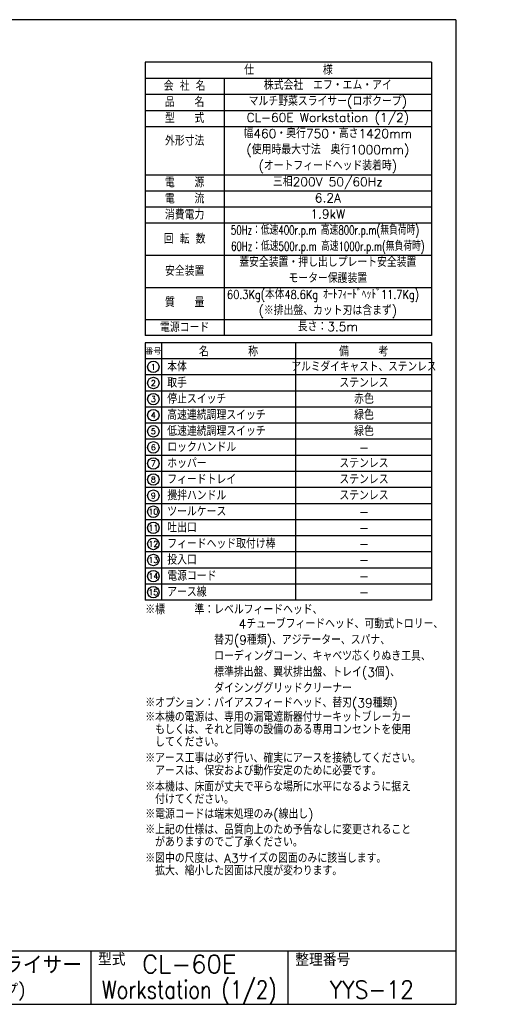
# Model space of a CAD drawing. Extents: x 230 to 4149, y 0 to 2754.
# Tile 5 of 5: x 2831 to 4149, y 0 to 2754. Entities that reach past the tile are written whole.
import ezdxf
from ezdxf.enums import TextEntityAlignment as Align

# ---------------------------------------------------------------- set-up
doc = ezdxf.new("R2010")
doc.units = 0
doc.layers.add('SIYOU', color=7, linetype='CONTINUOUS')
doc.layers.add('WAKU', color=7, linetype='CONTINUOUS')
doc.styles.get("Standard").update_dxf_attribs({"font": 'romans.shx', "bigfont": 'extfont.shx'})

msp = doc.modelspace()

# ---------------------------------------------------------------- linework, layer by layer
at = {"layer": 'SIYOU', "color": 7}
for p, q in [((3182, 2590), (3982, 2590)), ((3402, 2590), (3402, 1870)), ((3182, 2545), (3982, 2545)), ((3182, 2500), (3982, 2500)), ((3182, 2320), (3982, 2320)), ((3182, 2275), (3982, 2275)), ((3182, 2230), (3982, 2230)), ((3182, 2185), (3402, 2185)), ((3402, 2185), (3982, 2185)), ((3182, 2095), (3982, 2095)), ((3182, 2005), (3982, 2005)), ((3182, 1915), (3982, 1915)), ((3227, 1850), (3227, 1130)), ((3602, 1850), (3602, 1130)), ((3982, 1805), (3182, 1805)), ((3982, 1760), (3182, 1760)), ((3982, 1715), (3182, 1715)), ((3982, 1670), (3182, 1670)), ((3982, 1625), (3182, 1625)), ((3982, 1580), (3182, 1580)), ((3982, 1535), (3182, 1535)), ((3982, 1490), (3182, 1490)), ((3982, 1445), (3182, 1445)), ((3982, 1400), (3182, 1400)), ((3982, 1355), (3182, 1355)), ((3982, 1310), (3182, 1310)), ((3982, 1265), (3182, 1265)), ((3982, 1220), (3182, 1220)), ((3982, 1175), (3182, 1175))]:
    msp.add_line(p, q, dxfattribs=at)
at = {"layer": 'SIYOU'}
for centre in [(3204.5, 1782.5), (3204.5, 1737.5), (3204.5, 1692.5), (3204.5, 1647.5), (3204.5, 1602.5), (3204.5, 1557.5), (3204.5, 1512.5), (3204.5, 1467.5), (3204.5, 1422.5), (3204.5, 1377.5), (3204.5, 1332.5), (3204.5, 1287.5), (3204.5, 1242.5), (3204.5, 1197.5), (3204.5, 1152.5)]:
    msp.add_circle(centre, 16.1, dxfattribs=at)
at = {"layer": 'WAKU', "color": 6}
for p, q in [((4050, 2753.5), (230, 2753.5)), ((4050, 2753.5), (4050, 0)), ((3982, 2635), (3182, 2635)), ((3182, 2635), (3182, 1870)), ((3982, 2635), (3982, 1870)), ((3182, 2455), (3982, 2455)), ((3982, 1870), (3182, 1870)), ((3182, 1850), (3182, 1130)), ((3982, 1850), (3182, 1850)), ((3982, 1850), (3982, 1130)), ((3982, 1130), (3182, 1130)), ((230, 150), (4050, 150)), ((230, 0), (4050, 0))]:
    msp.add_line(p, q, dxfattribs=at)
at = {"layer": 'WAKU', "color": 7}
for p, q in [((3030, 150), (3030, 0)), ((3580, 150), (3580, 0))]:
    msp.add_line(p, q, dxfattribs=at)

# ---------------------------------------------------------------- texts
at = {"layer": 'SIYOU'}
for s, p in [('仕\u3000\u3000\u3000\u3000\u3000\u3000\u3000様', (3582, 2612.5)), ('会 社 名', (3292, 2567.5)), ('品\u3000\u3000名', (3292, 2522.5)), ('型\u3000\u3000式', (3292, 2477.5)), ('外形寸法', (3292, 2414.2)), ('電\u3000\u3000源', (3292, 2297.5)), ('電\u3000\u3000流', (3292, 2252.5)), ('消費電力', (3292, 2207.5)), ('回 転 数', (3292, 2140)), ('安全装置', (3292.1, 2050)), ('質\u3000\u3000量', (3292, 1962.4)), ('電源コード', (3292, 1892.5))]:
    msp.add_text(s, height=25, dxfattribs=at).set_placement(p, align=Align.MIDDLE_CENTER)
at = {"layer": 'SIYOU', "color": 1}
for s, p in [('株式会社\u3000エフ・エム・アイ', (3692, 2570)), ('マルチ野菜スライサー(ロボクープ)', (3692, 2525)), ('CL-60E Workstation (1/2)', (3692, 2480)), ('幅460・奥行750・高さ1420mm', (3692, 2435)), ('(使用時最大寸法\u3000奥行1000mm)', (3692, 2390)), ('(オートフィードヘッド装着時)', (3692, 2345)), ('三相200V 50/60Hz', (3692, 2300)), ('6.2A', (3692, 2255)), ('1.9kW', (3692, 2210)), ('蓋安全装置・押し出しプレート安全装置', (3692, 2075)), ('モーター保護装置', (3692, 2030)), ('(※排出盤、カット刃は含まず)', (3692, 1940)), ('長さ：3.5m', (3692, 1895)), ('ステンレス', (3793, 1737.5)), ('赤色', (3793, 1692.5)), ('緑色', (3793, 1647.5)), ('緑色', (3793, 1602.5)), ('-', (3793, 1557.5)), ('ステンレス', (3793, 1512.5)), ('ステンレス', (3793, 1467.5)), ('ステンレス', (3793, 1422.5)), ('-', (3793, 1377.5)), ('-', (3793, 1332.5)), ('-', (3793, 1287.5)), ('-', (3793, 1242.5)), ('-', (3793, 1197.5)), ('-', (3793, 1152.5))]:
    msp.add_text(s, height=25, dxfattribs=at).set_placement(p, align=Align.MIDDLE_CENTER)
for s, width, p in [('50Hz：低速400r.p.m 高速800r.p.m(無負荷時)', 0.7, (3684.1, 2165)), ('60Hz：低速500r.p.m 高速1000r.p.m(無負荷時)', 0.7, (3692, 2120)), ('  60.3Kg(本体48.6Kg ｵｰﾄﾌｨｰﾄﾞﾍｯﾄﾞ11.7Kg)\u3000\u3000', 0.8, (3692, 1985)), ('アルミダイキャスト、ステンレス', 0.8, (3793, 1782.5))]:
    msp.add_text(s, height=25, dxfattribs=dict(at, width=width)).set_placement(p, align=Align.MIDDLE_CENTER)
at = {"layer": 'SIYOU'}
for s, height, p in [('名\u3000\u3000\u3000\u3000称', 25, (3414.5, 1827.5)), ('備\u3000\u3000\u3000考', 25, (3792, 1827.5)), ('番号', 16.07, (3204.5, 1827.5)), ('1', 16.1, (3204.5, 1782.5)), ('2', 16.1, (3204.5, 1737.5)), ('3', 16.1, (3204.5, 1692.5)), ('4', 16.1, (3204.5, 1647.5)), ('5', 16.1, (3204.5, 1602.5)), ('6', 16.1, (3204.5, 1557.5)), ('7', 16.1, (3204.5, 1512.5)), ('8', 16.1, (3204.5, 1467.5)), ('9', 16.1, (3204.5, 1422.5)), ('10', 16.07, (3204.5, 1377.5)), ('11', 16.07, (3204.5, 1332.5)), ('12', 16.07, (3204.5, 1287.5)), ('13', 16.07, (3204.5, 1242.5)), ('14', 16.07, (3204.5, 1197.5)), ('15', 16.07, (3204.5, 1152.5))]:
    msp.add_text(s, height=height, dxfattribs=at).set_placement(p, align=Align.MIDDLE)
at = {"layer": 'SIYOU', "color": 1}
for s, p in [('本体', (3243.4, 1782.5)), ('取手', (3243.4, 1737.5)), ('停止スイッチ', (3243.4, 1692.5)), ('高速連続調理スイッチ', (3243.4, 1647.5)), ('低速連続調理スイッチ', (3243.4, 1602.5)), ('ロックハンドル', (3243.4, 1557.5)), ('ホッパー', (3243.4, 1512.5)), ('フィードトレイ', (3243.4, 1467.5)), ('攪拌ハンドル', (3243.4, 1422.5)), ('ツールケース', (3243.4, 1377.5)), ('吐出口', (3243.4, 1332.5)), ('フィードヘッド取付け棒', (3243.4, 1287.5)), ('投入口', (3243.4, 1242.5)), ('電源コード', (3243.4, 1197.5)), ('アース線', (3243.4, 1152.5))]:
    msp.add_text(s, height=25, dxfattribs=at).set_placement(p, align=Align.MIDDLE_LEFT)
for s, p in [('※標\u3000\u3000\u3000準：レベルフィードヘッド、', (3182, 1091.1)), ('              4チューブフィードヘッド、可動式トロリー、', (3182, 1051.2)), ('\u3000\u3000\u3000\u3000\u3000\u3000\u3000替刃(9種類)、アジテーター、スパナ、', (3182, 1006.2)), ('\u3000\u3000\u3000\u3000\u3000\u3000\u3000ローディングコーン、キャベツ芯くりぬき工具、', (3182, 961.2)), ('\u3000\u3000\u3000\u3000\u3000\u3000\u3000標準排出盤、翼状排出盤、トレイ(3個)、', (3182, 916.2)), ('\u3000\u3000\u3000\u3000\u3000\u3000\u3000ダイシンググリッドクリーナー', (3182, 871.2)), ('※オプション：バイアスフィードヘッド、替刃(39種類)', (3182, 830.4)), ('※本機の電源は、専用の漏電遮断器付サーキットブレーカー ', (3182, 790.5)), ('\u3000もしくは、それと同等の設備のある専用コンセントを使用', (3182, 755.5)), ('\u3000してください。', (3182, 720.5)), ('※アース工事は必ず行い、確実にアースを接続してください。', (3182, 675.5)), ('\u3000アースは、保安および動作安定のために必要です。', (3182, 640.5)), ('※本機は、床面が丈夫で平らな場所に水平になるように据え', (3182, 595.5)), ('\u3000付けてください。', (3182, 560.5)), ('※電源コードは端末処理のみ(線出し)', (3182, 519.1)), ('※上記の仕様は、品質向上のため予告なしに変更されること', (3182, 475.7)), ('\u3000がありますのでご了承ください。', (3182, 440.7)), ('※図中の尺度は、A3サイズの図面のみに該当します。', (3182, 395.7)), ('\u3000拡大、縮小した図面は尺度が変わります。', (3182, 360.7))]:
    msp.add_text(s, height=25, dxfattribs=at).set_placement(p)
at = {"layer": 'WAKU', "color": 1}
for s, height, p in [('マルチ野菜スライサー', 50, (2730, 112.5)), ('CL-60E', 50, (3305, 112.5)), ('(ロボクープ)', 35, (2730, 37.5))]:
    msp.add_text(s, height=height, dxfattribs=at).set_placement(p, align=Align.MIDDLE)
at = {"layer": 'WAKU'}
for s, p in [('型式', (3049.9, 108)), ('整理番号', (3600.9, 107.1))]:
    msp.add_text(s, height=35, dxfattribs=at).set_placement(p)
at = {"layer": 'WAKU', "color": 1, "width": 0.8}
msp.add_text('Workstation (1/2)', height=50, dxfattribs=at).set_placement((3305, 37.5), align=Align.MIDDLE)
at = {"layer": 'WAKU', "color": 1, "width": 0.9}
msp.add_text('YYS-12', height=50, dxfattribs=at).set_placement((3815, 16), align=Align.CENTER)

doc.saveas('drawing.dxf')
